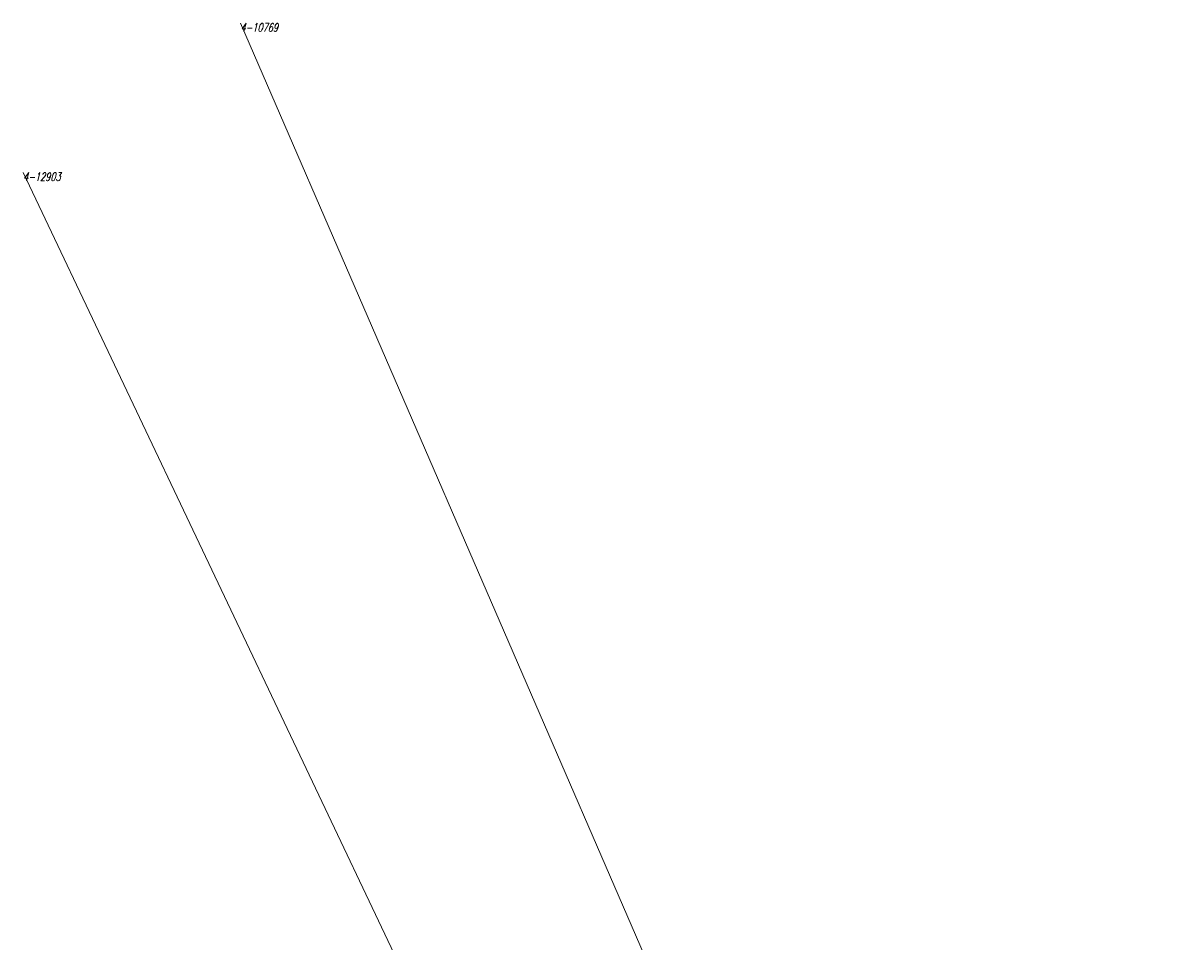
# Model space of a CAD drawing. Header units: metres. Extents: x 0 to 7550187, y 0 to 5738922.
# Tile 42 of 43: x 7549759 to 7549881, y 5738826 to 5738922. Entities that reach past the tile are written whole.
import ezdxf
from ezdxf.enums import TextEntityAlignment as Align

# ---------------------------------------------------------------- set-up
doc = ezdxf.new("R2010")
doc.units = ezdxf.units.M
doc.linetypes.add('$AUDIT_BAD_LTYPE2', pattern=[0])
doc.linetypes.add('1', pattern=[0])
doc.layers.add('$AUDIT_BAD_LAYER1', color=7, linetype='Continuous')
doc.layers.add('Dzialki', color=90, linetype='1', lineweight=18)
doc.styles.get("Standard").update_dxf_attribs({"font": 'romans.shx', "width": 0.75})

# ---------------------------------------------------------------- blocks, each defined once
blk = doc.blocks.new('G.6640.1.3850.2024_plan')
at = {"layer": 'Dzialki'}
for p, q in [((7549781.51, 5738922.42), (7549880.58, 5738693.92)), ((7549758.61, 5738906.69), (7549863.29, 5738686.35))]:
    blk.add_line(p, q, dxfattribs=at)

msp = doc.modelspace()

# ---------------------------------------------------------------- block references
msp.add_blockref('G.6640.1.3850.2024_plan', (0, 0))

# ---------------------------------------------------------------- texts
at = {"layer": '$AUDIT_BAD_LAYER1', "linetype": '$AUDIT_BAD_LTYPE2', "oblique": 15, "width": 0.724693}
for s, p in [('4-10769', (7549781.51, 5738922.42)), ('4-10769', (7549781.51, 5738922.42)), ('4-10769', (7549781.51, 5738922.42)), ('4-12903', (7549758.61, 5738906.69)), ('4-12903', (7549758.61, 5738906.69)), ('4-12903', (7549758.61, 5738906.69))]:
    msp.add_text(s, height=0.869333, dxfattribs=at).set_placement(p, align=Align.TOP_LEFT)

doc.saveas('drawing.dxf')
